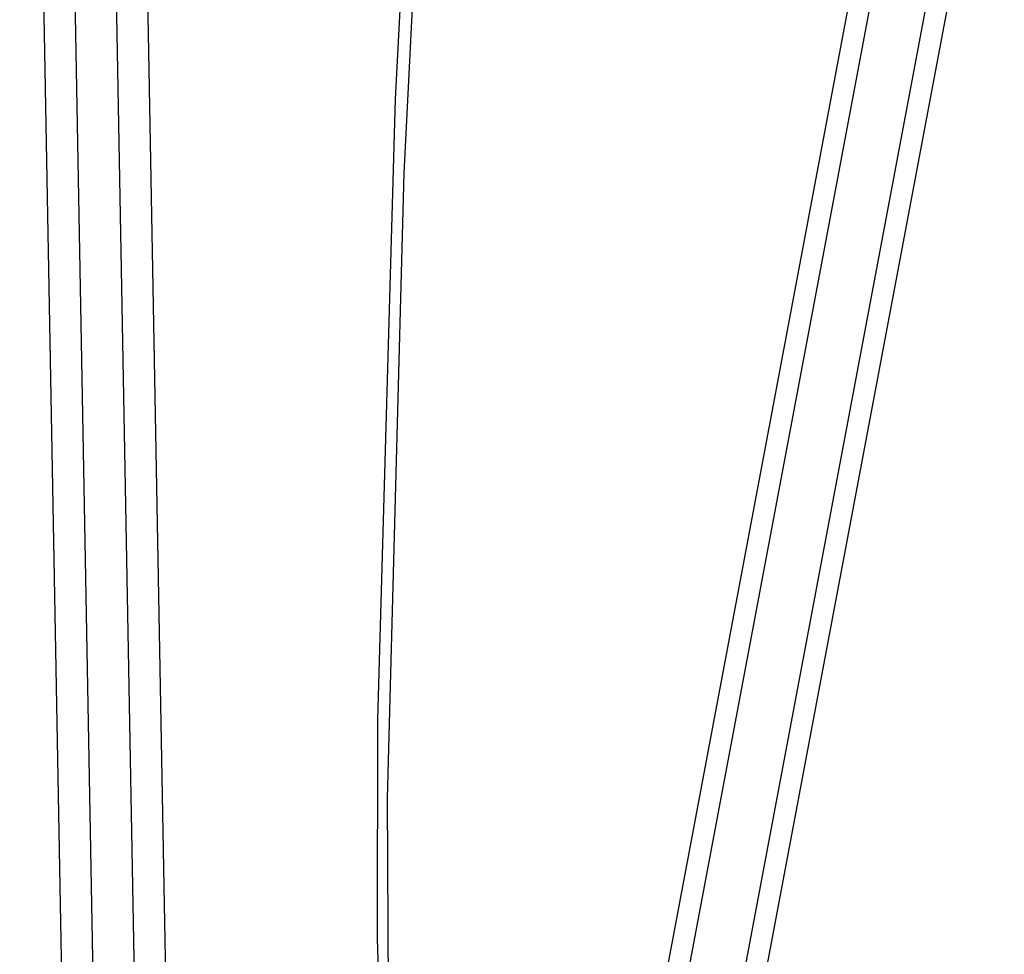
# Model space of a CAD drawing. Extents: x 2585 to 3160, y 2666 to 3200.
# Tile 109 of 256: x 2586 to 2727, y 2799 to 2933. Entities that reach past the tile are written whole.
import ezdxf

# ---------------------------------------------------------------- set-up
doc = ezdxf.new("R2010")
doc.units = 0
doc.layers.add('CAPA_01', color=12, linetype='CONTINUOUS')
doc.layers.add('PP', color=51, linetype='CONTINUOUS')

msp = doc.modelspace()

# ---------------------------------------------------------------- linework, layer by layer
at = {"layer": 'CAPA_01'}
for points in [[(2637.53, 2786.01, 440.24), (2637.08, 2801.43, 439.61), (2637.11, 2832.71, 437.93), (2639.64, 2921.31, 431.82), (2640.78, 2943.25, 430.16)], [(2638.61, 2794.1, 448.62), (2638.49, 2821.43, 447.26), (2640.86, 2910.76, 441.26), (2642.51, 2943.82, 438.76)]]:
    msp.add_polyline3d(points, dxfattribs=at)
at = {"layer": 'PP'}
for p, q in [((2593.93, 2690.07, 7.29), (2585.94, 3121.1, 6.02)), ((2598.41, 2690.03, 17.42), (2590.42, 3121.06, 16.15)), ((2604.31, 2689.89, 2.93), (2596.33, 3120.93, 1.65)), ((2608.79, 2689.86, 13.06), (2600.81, 3120.89, 11.78)), ((2712.99, 2980.73, 411.57), (2666.84, 2735.7, 431)), ((2715.84, 2979.38, 400.98), (2669.69, 2734.35, 420.41)), ((2723.75, 2979.04, 414.54), (2677.6, 2734.01, 433.97)), ((2726.6, 2977.69, 403.95), (2680.45, 2732.66, 423.38))]:
    msp.add_line(p, q, dxfattribs=at)
at = {"layer": 'PP', "extrusion": (0.015299, 0.999879, -0.002926)}
msp.add_lwpolyline([(-2545.18, 15.27), (-2545.25, 15.11), (-2545.32, 14.95), (-2545.39, 14.79), (-2545.47, 14.63), (-2545.56, 14.47), (-2545.65, 14.32), (-2545.74, 14.16), (-2545.84, 14), (-2545.94, 13.85), (-2546.05, 13.69), (-2546.16, 13.54), (-2546.28, 13.39), (-2546.4, 13.24), (-2546.52, 13.09), (-2546.65, 12.95), (-2546.79, 12.81), (-2546.93, 12.67), (-2547.07, 12.53), (-2547.22, 12.4), (-2547.37, 12.27), (-2547.52, 12.14), (-2547.68, 12.01), (-2547.84, 11.89), (-2548.01, 11.78), (-2548.18, 11.66), (-2548.35, 11.55), (-2548.52, 11.45), (-2548.7, 11.35), (-2548.89, 11.25), (-2549.07, 11.16), (-2549.26, 11.07), (-2549.45, 10.99), (-2549.64, 10.91), (-2549.83, 10.84), (-2550.02, 10.77), (-2550.22, 10.71), (-2550.42, 10.65), (-2550.62, 10.6), (-2550.82, 10.55), (-2551.02, 10.51), (-2551.22, 10.47), (-2551.42, 10.44), (-2551.62, 10.41), (-2551.82, 10.39), (-2552.02, 10.38), (-2552.22, 10.36), (-2552.42, 10.36), (-2552.62, 10.35), (-2552.82, 10.36), (-2553.02, 10.36), (-2553.21, 10.38), (-2553.41, 10.39), (-2553.6, 10.41), (-2553.79, 10.44), (-2553.98, 10.47), (-2554.17, 10.5), (-2554.35, 10.54), (-2554.53, 10.58), (-2554.71, 10.63), (-2554.89, 10.68), (-2555.06, 10.73), (-2555.23, 10.78), (-2555.4, 10.84), (-2555.57, 10.91), (-2555.73, 10.97), (-2555.9, 11.04), (-2556.06, 11.12), (-2556.22, 11.19), (-2556.39, 11.28), (-2556.55, 11.36), (-2556.71, 11.46), (-2556.87, 11.55), (-2557.03, 11.65), (-2557.19, 11.76), (-2557.34, 11.86), (-2557.5, 11.98), (-2557.65, 12.1), (-2557.8, 12.22), (-2557.95, 12.34), (-2558.1, 12.48), (-2558.24, 12.61), (-2558.38, 12.75), (-2558.52, 12.89), (-2558.65, 13.04), (-2558.78, 13.19), (-2558.91, 13.34), (-2559.03, 13.5), (-2559.15, 13.66), (-2559.27, 13.83), (-2559.38, 14), (-2559.49, 14.17), (-2559.59, 14.34), (-2559.69, 14.52), (-2559.79, 14.7), (-2559.87, 14.88), (-2559.96, 15.07), (-2560.04, 15.25), (-2560.11, 15.44), (-2560.18, 15.63), (-2560.25, 15.82), (-2560.31, 16.02), (-2560.36, 16.21), (-2560.41, 16.4), (-2560.45, 16.6), (-2560.49, 16.8), (-2560.52, 16.99), (-2560.55, 17.19), (-2560.57, 17.38), (-2560.59, 17.58), (-2560.6, 17.78), (-2560.61, 17.97), (-2560.61, 18.16), (-2560.61, 18.36), (-2560.6, 18.55), (-2560.59, 18.74), (-2560.57, 18.93), (-2560.55, 19.12), (-2560.53, 19.3), (-2560.5, 19.49), (-2560.46, 19.67), (-2560.42, 19.85), (-2560.38, 20.03), (-2560.33, 20.2), (-2560.28, 20.37), (-2560.23, 20.54), (-2560.17, 20.71), (-2560.11, 20.87), (-2560.05, 21.04), (-2559.98, 21.2), (-2559.91, 21.36), (-2559.83, 21.52), (-2559.75, 21.68), (-2559.67, 21.83), (-2559.58, 21.99), (-2559.48, 22.15), (-2559.39, 22.31), (-2559.28, 22.46), (-2559.18, 22.62), (-2559.06, 22.77), (-2558.95, 22.92), (-2558.83, 23.07), (-2558.7, 23.21), (-2558.57, 23.36), (-2558.44, 23.5), (-2558.3, 23.64), (-2558.16, 23.78), (-2558.01, 23.91), (-2557.86, 24.04), (-2557.71, 24.17), (-2557.55, 24.29), (-2557.38, 24.42), (-2557.22, 24.53), (-2557.05, 24.65), (-2556.88, 24.75), (-2556.7, 24.86), (-2556.52, 24.96), (-2556.34, 25.06), (-2556.16, 25.15), (-2555.97, 25.24), (-2555.78, 25.32), (-2555.59, 25.39), (-2555.4, 25.47), (-2555.2, 25.54), (-2555, 25.6), (-2554.81, 25.66), (-2554.61, 25.71), (-2554.41, 25.76), (-2554.21, 25.8), (-2554.01, 25.84), (-2553.81, 25.87), (-2553.6, 25.89), (-2553.4, 25.92), (-2553.2, 25.93), (-2553, 25.95), (-2552.8, 25.95), (-2552.6, 25.95), (-2552.4, 25.95), (-2552.21, 25.94), (-2552.01, 25.93), (-2551.82, 25.92), (-2551.63, 25.9), (-2551.44, 25.87), (-2551.25, 25.84), (-2551.06, 25.81), (-2550.88, 25.77), (-2550.69, 25.73), (-2550.51, 25.68), (-2550.34, 25.63), (-2550.16, 25.58), (-2549.99, 25.52), (-2549.82, 25.47), (-2549.66, 25.4), (-2549.49, 25.34), (-2549.33, 25.27), (-2549.17, 25.19), (-2549, 25.12), (-2548.84, 25.03), (-2548.68, 24.95), (-2548.52, 24.85), (-2548.35, 24.76), (-2548.2, 24.66), (-2548.04, 24.55), (-2547.88, 24.44), (-2547.73, 24.33), (-2547.57, 24.21), (-2547.42, 24.09), (-2547.28, 23.96), (-2547.13, 23.83), (-2546.99, 23.7), (-2546.85, 23.56), (-2546.71, 23.42), (-2546.57, 23.27), (-2546.44, 23.12), (-2546.32, 22.97), (-2546.19, 22.81), (-2546.07, 22.65), (-2545.96, 22.48), (-2545.84, 22.31), (-2545.74, 22.14), (-2545.63, 21.97), (-2545.53, 21.79), (-2545.44, 21.61), (-2545.35, 21.43), (-2545.27, 21.24), (-2545.19, 21.06), (-2545.11, 20.87), (-2545.04, 20.68), (-2544.98, 20.49), (-2544.92, 20.29), (-2544.87, 20.1), (-2544.82, 19.91), (-2544.77, 19.71), (-2544.74, 19.51), (-2544.7, 19.32), (-2544.67, 19.12), (-2544.65, 18.92), (-2544.63, 18.73), (-2544.62, 18.53), (-2544.62, 18.34), (-2544.61, 18.14), (-2544.62, 17.95), (-2544.62, 17.76), (-2544.64, 17.57), (-2544.65, 17.38), (-2544.67, 17.19), (-2544.7, 17.01), (-2544.73, 16.82), (-2544.77, 16.64), (-2544.8, 16.46), (-2544.85, 16.28), (-2544.89, 16.11), (-2544.94, 15.94), (-2545, 15.77), (-2545.05, 15.6), (-2545.11, 15.44)], close=True, dxfattribs=at)
at = {"layer": 'PP', "extrusion": (0.175732, 0.981359, -0.077805)}
msp.add_lwpolyline([(-2154.88, 678.78), (-2155.04, 678.69), (-2155.19, 678.6), (-2155.34, 678.51), (-2155.49, 678.41), (-2155.64, 678.3), (-2155.79, 678.2), (-2155.94, 678.08), (-2156.08, 677.97), (-2156.23, 677.85), (-2156.37, 677.72), (-2156.51, 677.6), (-2156.65, 677.46), (-2156.78, 677.33), (-2156.91, 677.19), (-2157.04, 677.04), (-2157.17, 676.89), (-2157.29, 676.74), (-2157.41, 676.58), (-2157.53, 676.42), (-2157.64, 676.26), (-2157.75, 676.1), (-2157.86, 675.93), (-2157.96, 675.75), (-2158.05, 675.58), (-2158.15, 675.4), (-2158.23, 675.22), (-2158.32, 675.03), (-2158.39, 674.85), (-2158.47, 674.66), (-2158.54, 674.47), (-2158.6, 674.28), (-2158.66, 674.08), (-2158.71, 673.89), (-2158.76, 673.69), (-2158.8, 673.49), (-2158.84, 673.3), (-2158.87, 673.1), (-2158.9, 672.9), (-2158.92, 672.7), (-2158.94, 672.5), (-2158.95, 672.3), (-2158.95, 672.1), (-2158.95, 671.9), (-2158.95, 671.7), (-2158.94, 671.51), (-2158.92, 671.31), (-2158.9, 671.12), (-2158.88, 670.93), (-2158.85, 670.73), (-2158.82, 670.55), (-2158.78, 670.36), (-2158.73, 670.17), (-2158.69, 669.99), (-2158.64, 669.81), (-2158.58, 669.63), (-2158.52, 669.46), (-2158.46, 669.28), (-2158.39, 669.11), (-2158.32, 668.95), (-2158.25, 668.78), (-2158.17, 668.62), (-2158.09, 668.46), (-2158.01, 668.31), (-2157.92, 668.15), (-2157.84, 668), (-2157.74, 667.86), (-2157.65, 667.71), (-2157.54, 667.56), (-2157.44, 667.41), (-2157.33, 667.27), (-2157.21, 667.12), (-2157.09, 666.98), (-2156.97, 666.84), (-2156.84, 666.7), (-2156.71, 666.57), (-2156.58, 666.43), (-2156.44, 666.3), (-2156.29, 666.17), (-2156.14, 666.04), (-2155.99, 665.92), (-2155.84, 665.8), (-2155.68, 665.68), (-2155.51, 665.57), (-2155.34, 665.46), (-2155.17, 665.35), (-2155, 665.25), (-2154.82, 665.15), (-2154.64, 665.06), (-2154.46, 664.97), (-2154.27, 664.88), (-2154.09, 664.8), (-2153.89, 664.72), (-2153.7, 664.65), (-2153.51, 664.59), (-2153.31, 664.52), (-2153.11, 664.47), (-2152.91, 664.41), (-2152.71, 664.37), (-2152.51, 664.33), (-2152.3, 664.29), (-2152.1, 664.26), (-2151.9, 664.23), (-2151.69, 664.21), (-2151.49, 664.19), (-2151.28, 664.18), (-2151.08, 664.18), (-2150.88, 664.18), (-2150.67, 664.18), (-2150.47, 664.19), (-2150.27, 664.21), (-2150.07, 664.22), (-2149.88, 664.25), (-2149.68, 664.28), (-2149.49, 664.31), (-2149.29, 664.35), (-2149.1, 664.39), (-2148.92, 664.43), (-2148.73, 664.48), (-2148.55, 664.54), (-2148.37, 664.6), (-2148.19, 664.66), (-2148.02, 664.72), (-2147.85, 664.79), (-2147.68, 664.86), (-2147.51, 664.94), (-2147.35, 665.01), (-2147.19, 665.1), (-2147.04, 665.18), (-2146.88, 665.26), (-2146.73, 665.36), (-2146.58, 665.45), (-2146.43, 665.55), (-2146.28, 665.65), (-2146.13, 665.76), (-2145.98, 665.87), (-2145.84, 665.99), (-2145.69, 666.11), (-2145.55, 666.23), (-2145.41, 666.36), (-2145.27, 666.49), (-2145.14, 666.63), (-2145, 666.77), (-2144.88, 666.91), (-2144.75, 667.06), (-2144.63, 667.22), (-2144.51, 667.37), (-2144.39, 667.53), (-2144.28, 667.69), (-2144.17, 667.86), (-2144.06, 668.03), (-2143.96, 668.2), (-2143.86, 668.38), (-2143.77, 668.56), (-2143.69, 668.74), (-2143.6, 668.92), (-2143.52, 669.11), (-2143.45, 669.3), (-2143.38, 669.49), (-2143.32, 669.68), (-2143.26, 669.87), (-2143.21, 670.07), (-2143.16, 670.26), (-2143.12, 670.46), (-2143.08, 670.66), (-2143.05, 670.86), (-2143.02, 671.06), (-2143, 671.26), (-2142.98, 671.46), (-2142.97, 671.66), (-2142.97, 671.85), (-2142.97, 672.05), (-2142.97, 672.25), (-2142.98, 672.45), (-2143, 672.64), (-2143.02, 672.84), (-2143.04, 673.03), (-2143.07, 673.22), (-2143.1, 673.41), (-2143.14, 673.6), (-2143.18, 673.78), (-2143.23, 673.97), (-2143.28, 674.15), (-2143.34, 674.32), (-2143.4, 674.5), (-2143.46, 674.67), (-2143.53, 674.84), (-2143.6, 675.01), (-2143.67, 675.17), (-2143.75, 675.34), (-2143.83, 675.49), (-2143.91, 675.65), (-2143.99, 675.8), (-2144.08, 675.95), (-2144.18, 676.1), (-2144.27, 676.25), (-2144.37, 676.4), (-2144.48, 676.54), (-2144.59, 676.69), (-2144.71, 676.83), (-2144.82, 676.97), (-2144.95, 677.11), (-2145.07, 677.25), (-2145.21, 677.39), (-2145.34, 677.52), (-2145.48, 677.66), (-2145.63, 677.79), (-2145.77, 677.91), (-2145.93, 678.04), (-2146.08, 678.16), (-2146.24, 678.27), (-2146.41, 678.39), (-2146.57, 678.5), (-2146.74, 678.6), (-2146.92, 678.71), (-2147.1, 678.8), (-2147.28, 678.9), (-2147.46, 678.99), (-2147.65, 679.07), (-2147.83, 679.15), (-2148.02, 679.23), (-2148.22, 679.3), (-2148.41, 679.37), (-2148.61, 679.43), (-2148.81, 679.49), (-2149.01, 679.54), (-2149.21, 679.59), (-2149.41, 679.63), (-2149.61, 679.67), (-2149.82, 679.7), (-2150.02, 679.72), (-2150.23, 679.74), (-2150.43, 679.76), (-2150.64, 679.77), (-2150.84, 679.78), (-2151.04, 679.78), (-2151.24, 679.77), (-2151.45, 679.76), (-2151.65, 679.75), (-2151.85, 679.73), (-2152.04, 679.71), (-2152.24, 679.68), (-2152.43, 679.65), (-2152.62, 679.61), (-2152.81, 679.57), (-2153, 679.52), (-2153.19, 679.47), (-2153.37, 679.42), (-2153.55, 679.36), (-2153.73, 679.3), (-2153.9, 679.23), (-2154.07, 679.16), (-2154.24, 679.09), (-2154.41, 679.02), (-2154.57, 678.94), (-2154.73, 678.86)], close=True, dxfattribs=at)

doc.saveas('drawing.dxf')
